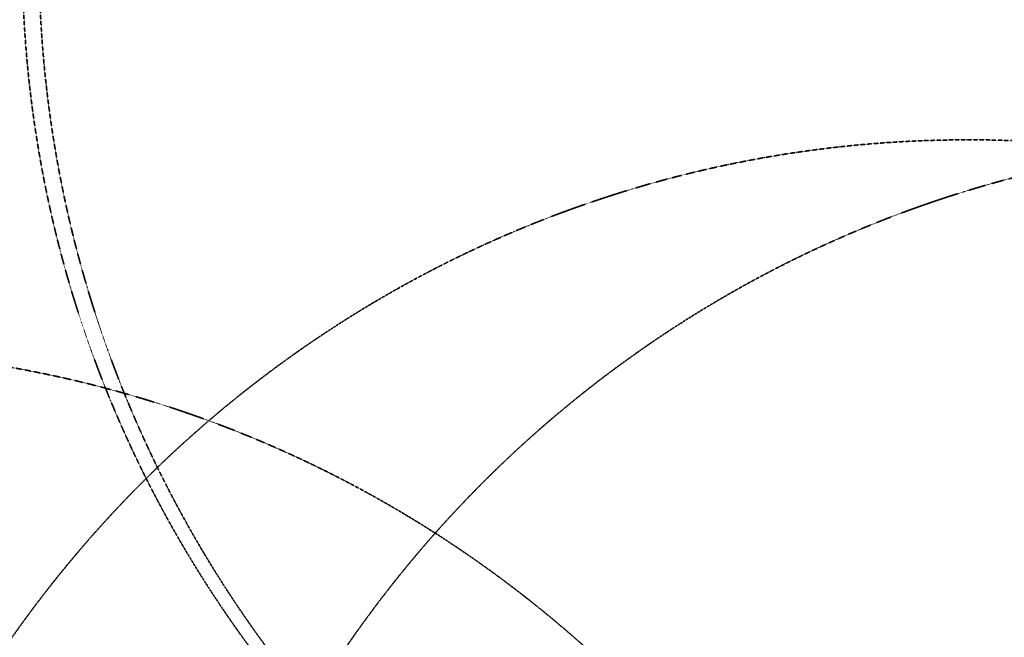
# Model space of a CAD drawing. Header units: millimetres. Extents: x -304119 to 197109, y 7818 to 249585.
# Tile 29 of 42: x -187946 to -137390, y 154512 to 186203. Entities that reach past the tile are written whole.
import ezdxf

# ---------------------------------------------------------------- set-up
doc = ezdxf.new("R2010")
doc.units = ezdxf.units.MM
doc.linetypes.add('ACAD_ISO10W100', pattern=[18, 12, -3, 0, -3])
doc.layers.add('EL_BleskUz - bleskozvod', color=3, linetype='ACAD_ISO10W100', lineweight=35)

msp = doc.modelspace()

# ---------------------------------------------------------------- linework, layer by layer
at = {"layer": 'EL_BleskUz - bleskozvod'}
for centre in [(-127816.16352, 189584.62076), (-126958.16352, 189584.62076), (-139221.74359, 120040.2191), (-121725.07775, 120040.2191), (-198907.15901, 109281.42397)]:
    msp.add_circle(centre, 60000, dxfattribs=at)

doc.saveas('drawing.dxf')
